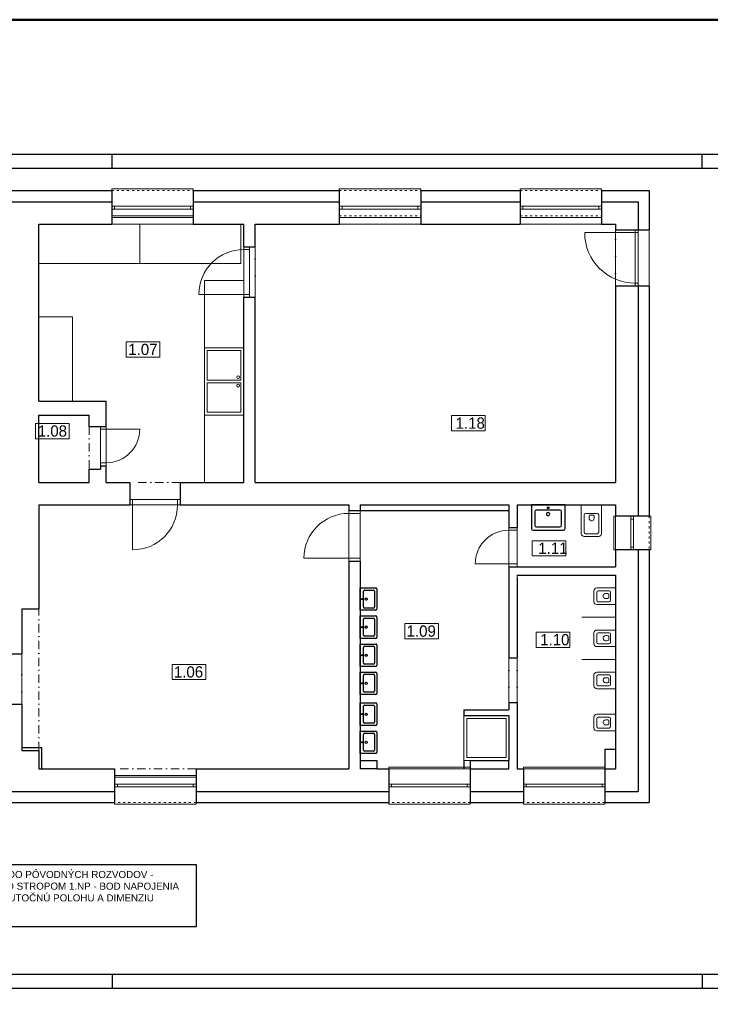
# Model space of a CAD drawing. Header units: millimetres. Extents: x 49721 to 99817, y 15126 to 82527.
# Tile 17 of 25: x 72457 to 84753, y 64992 to 82527. Entities that reach past the tile are written whole.
import ezdxf

# ---------------------------------------------------------------- set-up
doc = ezdxf.new("R2010")
doc.units = ezdxf.units.MM
for name, pattern in [('ACAD_ISO03W100', [30, 12, -18]), ('DASH', [75, 50, -25]), ('ČERCHOVANÁ', [1, 0.5, -0.25, 0, -0.25])]:
    doc.linetypes.add(name, pattern=pattern)
doc.layers.add('- pomocna', color=232, linetype='Continuous', lineweight=0, plot=False)
for name, color, linetype, lineweight in [('- zariadenie', 30, 'Continuous', 0), ('H popisky', 8, 'Continuous', 25), ('H stavba', 82, 'Continuous', 30), ('otvor', 163, 'Continuous', 5), ('ramik', 61, 'Continuous', 25), ('Tbč stavba', 4, 'ČERCHOVANÁ', 0), ('Tč stavba', 7, 'ACAD_ISO03W100', 5)]:
    doc.layers.add(name, color=color, linetype=linetype, lineweight=lineweight)
doc.layers.add('ODVODN__POTRUBIE', color=7, linetype='Continuous')
doc.styles.add('Arial_4', font='arial.ttf', dxfattribs={"height": 150})
doc.styles.add('MtXpl_TechnicLite', font='txt')

# ---------------------------------------------------------------- blocks, each defined once
blk = doc.blocks.new('*U143')
at = {"layer": 'ramik'}
for p, q in [((-420, 292), (-420, 297)), ((-210, 292), (-210, 297)), ((-420, 5), (-420, 0)), ((-210, 5), (-210, 0))]:
    blk.add_line(p, q, dxfattribs=at)
for points in [[(-840, 0), (0, 0), (0, 297), (-840, 297)], [(-835, 5), (-5, 5), (-5, 292), (-835, 292)]]:
    blk.add_lwpolyline(points, close=True, dxfattribs=at)
blk = doc.blocks.new('1np-novypodklad')
at = {"layer": '- pomocna', "color": 8}
for p, q in [((25062, 55735), (23612, 55735)), ((23612, 55735), (23612, 55585)), ((25062, 55585), (25062, 55735)), ((23612, 55585), (22312, 55585)), ((22312, 55585), (22312, 52435)), ((25962, 55585), (25062, 55585)), ((25962, 50985), (25962, 55585)), ((26162, 55585), (32582, 55585)), ((26162, 50985), (26162, 55585)), ((32582, 55585), (32582, 50985)), ((22312, 52435), (23512, 52435)), ((23512, 52435), (23512, 50985)), ((23212, 52185), (22312, 52185)), ((22312, 52185), (22312, 50985)), ((23212, 51985), (23212, 52185)), ((23412, 51985), (23212, 51985)), ((23412, 51225), (23412, 51985)), ((23212, 50985), (23212, 51225)), ((23212, 51225), (23412, 51225)), ((22312, 50985), (23212, 50985)), ((23512, 50985), (23932, 50985)), ((23932, 50985), (23932, 50685)), ((24832, 50685), (24832, 50985)), ((24832, 50985), (25962, 50985)), ((32582, 50985), (26162, 50985)), ((23932, 50685), (24832, 50685)), ((22312, 50585), (22312, 48735)), ((27832, 50585), (22312, 50585)), ((27832, 45885), (27832, 50585)), ((30682, 50585), (28032, 50585)), ((28032, 50585), (28032, 46035)), ((30682, 46935), (30682, 50585)), ((30832, 49485), (30832, 50585)), ((30832, 50585), (32582, 50585)), ((32582, 50585), (32582, 49485)), ((32582, 49485), (30832, 49485)), ((32582, 49335), (30832, 49335)), ((30832, 49335), (30832, 45885)), ((32582, 45885), (32582, 49335)), ((22312, 48735), (22012, 48735)), ((22012, 48735), (22012, 46265)), ((29882, 46835), (29882, 46935)), ((29882, 46935), (30682, 46935)), ((30682, 46835), (29882, 46835)), ((30682, 46035), (30682, 46835)), ((22012, 46265), (22362, 46265)), ((22362, 46265), (22362, 45885)), ((28032, 46035), (28332, 46035)), ((28332, 46035), (28332, 45885)), ((29992, 45885), (29992, 46035)), ((29992, 46035), (30682, 46035)), ((22362, 45885), (23662, 45885)), ((23662, 45885), (23662, 45735)), ((25112, 45735), (25112, 45885)), ((25112, 45885), (27832, 45885)), ((28332, 45885), (29992, 45885)), ((30832, 45885), (32582, 45885)), ((23662, 45735), (25112, 45735))]:
    blk.add_line(p, q, dxfattribs=at)
at = {"layer": '- zariadenie', "color": 8, "linetype": 'Continuous'}
for p, q in [((24112, 55585), (22312, 55585)), ((22312, 55585), (22312, 54885)), ((24112, 54885), (24112, 55585)), ((25912, 55585), (24112, 55585)), ((24112, 55585), (24112, 54885)), ((25912, 54885), (25912, 55585)), ((22312, 54885), (24112, 54885)), ((24112, 54885), (25912, 54885)), ((25262, 54585), (25262, 53385)), ((25962, 54585), (25262, 54585)), ((25962, 53385), (25962, 54585)), ((22312, 53935), (22312, 52435)), ((22912, 53935), (22312, 53935)), ((22912, 52435), (22912, 53935)), ((25262, 53385), (25962, 53385)), ((25962, 53385), (25262, 53385)), ((25262, 53385), (25262, 52185)), ((25312, 52810), (25312, 53335)), ((25312, 53335), (25912, 53335)), ((25912, 53335), (25912, 52810)), ((25962, 52185), (25962, 53385)), ((25912, 52810), (25312, 52810)), ((25912, 52760), (25312, 52760)), ((25312, 52760), (25312, 52235)), ((25912, 52235), (25912, 52760)), ((22312, 52435), (22912, 52435)), ((25962, 52185), (25261, 52185)), ((25261, 52185), (25261, 50985)), ((25262, 52185), (25962, 52185)), ((25312, 52235), (25912, 52235)), ((25962, 50985), (25962, 52185)), ((25261, 50985), (25962, 50985))]:
    blk.add_line(p, q, dxfattribs=at)
at = {"layer": '- zariadenie', "color": 8}
for p, q in [((31972, 50074), (31972, 50585)), ((31972, 50585), (32332, 50585)), ((32332, 50585), (32332, 50074)), ((32022, 50099), (32022, 50410)), ((32257, 50435), (32047, 50435)), ((32156, 50406), (32117, 50406)), ((32156, 50406), (32194, 50406)), ((32282, 50410), (32282, 50099)), ((32282, 50024), (32022, 50024)), ((32257, 50074), (32047, 50074)), ((32582, 49107), (32247, 49107)), ((32582, 48812), (32582, 49107)), ((32197, 49057), (32197, 48862)), ((32247, 49032), (32247, 48887)), ((32467, 49057), (32272, 49057)), ((32463, 48963), (32463, 49002)), ((32463, 48963), (32463, 48924)), ((32492, 49032), (32492, 48887)), ((32247, 48812), (32582, 48812)), ((32272, 48862), (32467, 48862)), ((32582, 48585), (31982, 48585)), ((32197, 48307), (32197, 48112)), ((32582, 48357), (32247, 48357)), ((32247, 48282), (32247, 48137)), ((32467, 48307), (32272, 48307)), ((32463, 48213), (32463, 48252)), ((32492, 48282), (32492, 48137)), ((32582, 48062), (32582, 48357)), ((32247, 48062), (32582, 48062)), ((32272, 48112), (32467, 48112)), ((32463, 48213), (32463, 48174)), ((32582, 47835), (31982, 47835)), ((32197, 47557), (32197, 47362)), ((32582, 47607), (32247, 47607)), ((32247, 47532), (32247, 47387)), ((32467, 47557), (32272, 47557)), ((32492, 47532), (32492, 47387)), ((32582, 47312), (32582, 47607)), ((32272, 47362), (32467, 47362)), ((32463, 47463), (32463, 47502)), ((32463, 47463), (32463, 47424)), ((32247, 47312), (32582, 47312)), ((29882, 46035), (29882, 46835)), ((29882, 46835), (30682, 46835)), ((30682, 46835), (30682, 46035)), ((32582, 46857), (32247, 46857)), ((32582, 46562), (32582, 46857)), ((29932, 46085), (29932, 46785)), ((29932, 46785), (30632, 46785)), ((30632, 46785), (30632, 46085)), ((32197, 46807), (32197, 46612)), ((32247, 46782), (32247, 46637)), ((32467, 46807), (32272, 46807)), ((32463, 46713), (32463, 46752)), ((32463, 46713), (32463, 46674)), ((32492, 46782), (32492, 46637)), ((32247, 46562), (32582, 46562)), ((32272, 46612), (32467, 46612)), ((30682, 46035), (29882, 46035)), ((30632, 46085), (29932, 46085))]:
    blk.add_line(p, q, dxfattribs=at)
at = {"layer": '- zariadenie', "color": 8, "linetype": 'Continuous'}
for centre in [(25862, 52860), (25862, 52710)]:
    blk.add_circle(centre, 25, dxfattribs=at)
at = {"layer": '- zariadenie', "color": 8}
for centre, radius, start, end in [((32047, 50410), 25, 90, 180), ((32235, 50363), 126, 160.245, 195.3461), ((32152, 50346), 41.5, 203.5039, 275.7802), ((32159, 50346), 41.5, 264.2198, 336.4961), ((32076, 50363), 126, 344.654, 19.755), ((32257, 50410), 25, 0, 90), ((32022, 50074), 50, 180, 270), ((32047, 50099), 25, 180, 270), ((32257, 50099), 25, 270, 0), ((32282, 50074), 50, 270, 0), ((32247, 49057), 50, 90, 180), ((32272, 49032), 25, 90, 180), ((32404, 48967), 41.5, 113.5039, 185.7802), ((32404, 48960), 41.5, 174.2198, 246.4961), ((32421, 48883), 126, 70.245, 105.346), ((32421, 49043), 126, 254.6539, 289.755), ((32467, 49032), 25, 0, 90), ((32247, 48862), 50, 180, 270), ((32272, 48887), 25, 180, 270), ((32467, 48887), 25, 270, 0), ((32247, 48307), 50, 90, 180), ((32272, 48282), 25, 90, 180), ((32404, 48217), 41.5, 113.5039, 185.7802), ((32421, 48133), 126, 70.245, 105.346), ((32467, 48282), 25, 0, 90), ((32247, 48112), 50, 180, 270), ((32272, 48137), 25, 180, 270), ((32404, 48210), 41.5, 174.2198, 246.4961), ((32421, 48293), 126, 254.6539, 289.755), ((32467, 48137), 25, 270, 0), ((32247, 47557), 50, 90, 180), ((32272, 47532), 25, 90, 180), ((32467, 47532), 25, 0, 90), ((32247, 47362), 50, 180, 270), ((32272, 47387), 25, 180, 270), ((32404, 47467), 41.5, 113.5039, 185.7802), ((32404, 47460), 41.5, 174.2198, 246.4961), ((32421, 47383), 126, 70.245, 105.346), ((32421, 47543), 126, 254.6539, 289.755), ((32467, 47387), 25, 270, 0), ((32247, 46807), 50, 90, 180), ((32272, 46782), 25, 90, 180), ((32404, 46717), 41.5, 113.5039, 185.7802), ((32404, 46710), 41.5, 174.2198, 246.4961), ((32421, 46633), 126, 70.245, 105.346), ((32421, 46793), 126, 254.6539, 289.755), ((32467, 46782), 25, 0, 90), ((32247, 46612), 50, 180, 270), ((32272, 46637), 25, 180, 270), ((32467, 46637), 25, 270, 0)]:
    blk.add_arc(centre, radius, start, end, dxfattribs=at)
at = {"color": 8, "linetype": 'Continuous'}
for p, q in [((20982, 55985), (23612, 55985)), ((25062, 55985), (27662, 55985)), ((29112, 55985), (30882, 55985)), ((32332, 55985), (32982, 55985)), ((32982, 54485), (32982, 50385)), ((32982, 49785), (32982, 45485)), ((22012, 46265), (22362, 46265)), ((22362, 46265), (22362, 45885)), ((29992, 45885), (30682, 45885)), ((32392, 45885), (32582, 45885)), ((21232, 45485), (23662, 45485)), ((25112, 45485), (28542, 45485)), ((29992, 45485), (30942, 45485)), ((32392, 45485), (32982, 45485))]:
    blk.add_line(p, q, dxfattribs=at)
at = {"color": 8}
for p, q in [((32982, 55985), (32982, 55485)), ((31682, 50585), (31082, 50585)), ((31082, 50585), (31082, 50165)), ((31682, 50165), (31682, 50585)), ((28032, 50485), (30682, 50485)), ((31142, 50465), (31142, 50225)), ((31592, 50495), (31172, 50495)), ((31622, 50225), (31622, 50465)), ((31172, 50195), (31592, 50195)), ((31112, 50135), (31652, 50135)), ((28032, 48709), (28032, 49109)), ((28032, 49109), (28312, 49109)), ((28092, 48769), (28092, 49049)), ((28112, 49069), (28272, 49069)), ((28292, 49049), (28292, 48769)), ((28332, 49089), (28332, 48729)), ((28272, 48749), (28112, 48749)), ((28312, 48709), (28032, 48709)), ((28032, 48209), (28032, 48609)), ((28032, 48609), (28312, 48609)), ((28332, 48589), (28332, 48229)), ((28092, 48269), (28092, 48549)), ((28112, 48569), (28272, 48569)), ((28292, 48549), (28292, 48269)), ((28272, 48249), (28112, 48249)), ((28312, 48209), (28032, 48209)), ((28032, 47709), (28032, 48109)), ((28032, 48109), (28312, 48109)), ((28092, 47769), (28092, 48049)), ((28112, 48069), (28272, 48069)), ((28292, 48049), (28292, 47769)), ((28332, 48089), (28332, 47729)), ((28312, 47709), (28032, 47709)), ((28272, 47749), (28112, 47749)), ((28032, 47209), (28032, 47609)), ((28032, 47609), (28312, 47609)), ((28092, 47269), (28092, 47549)), ((28112, 47569), (28272, 47569)), ((28292, 47549), (28292, 47269)), ((28332, 47589), (28332, 47229)), ((28312, 47209), (28032, 47209)), ((28272, 47249), (28112, 47249)), ((28032, 46659), (28032, 47059)), ((28032, 47059), (28312, 47059)), ((28092, 46719), (28092, 46999)), ((28112, 47019), (28272, 47019)), ((28292, 46999), (28292, 46719)), ((28332, 47039), (28332, 46679)), ((28312, 46659), (28032, 46659)), ((28272, 46699), (28112, 46699)), ((28032, 46159), (28032, 46559)), ((28032, 46559), (28312, 46559)), ((28092, 46219), (28092, 46499)), ((28112, 46519), (28272, 46519)), ((28292, 46499), (28292, 46219)), ((28332, 46539), (28332, 46179)), ((28312, 46159), (28032, 46159)), ((28272, 46199), (28112, 46199)), ((32582, 46235), (32582, 45885)), ((28032, 46035), (28032, 45885)), ((29882, 46035), (29882, 45885)), ((30682, 45885), (30682, 46035)), ((28332, 45885), (28032, 45885))]:
    blk.add_line(p, q, dxfattribs=at)
for centre, radius in [((31382, 50535), 15), ((28066, 48909), 10), ((28066, 48409), 10), ((28066, 47909), 10), ((28066, 47409), 10), ((28066, 46859), 10), ((28066, 46359), 10)]:
    blk.add_circle(centre, radius, dxfattribs=at)
for centre, radius, start, end in [((31172, 50465), 30, 90, 180), ((31592, 50465), 30, 360, 90), ((31112, 50165), 30, 180, 270), ((31172, 50225), 30, 180, 270), ((31592, 50225), 30, 270, 360), ((31652, 50165), 30, 270, 360), ((28312, 49089), 20, 0, 90), ((28112, 49049), 20, 90, 180), ((28272, 49049), 20, 0, 90), ((28112, 48769), 20, 180, 270), ((28272, 48769), 20, 270, 0), ((28312, 48729), 20, 270, 0), ((28312, 48589), 20, 0, 90), ((28112, 48549), 20, 90, 180), ((28272, 48549), 20, 0, 90), ((28112, 48269), 20, 180, 270), ((28272, 48269), 20, 270, 0), ((28312, 48229), 20, 270, 0), ((28112, 48049), 20, 90, 180), ((28272, 48049), 20, 0, 90), ((28312, 48089), 20, 0, 90), ((28112, 47769), 20, 180, 270), ((28272, 47769), 20, 270, 0), ((28312, 47729), 20, 270, 0), ((28112, 47549), 20, 90, 180), ((28272, 47549), 20, 0, 90), ((28312, 47589), 20, 0, 90), ((28112, 47269), 20, 180, 270), ((28272, 47269), 20, 270, 0), ((28312, 47229), 20, 270, 0), ((28112, 46999), 20, 90, 180), ((28272, 46999), 20, 0, 90), ((28312, 47039), 20, 0, 90), ((28112, 46719), 20, 180, 270), ((28272, 46719), 20, 270, 0), ((28312, 46679), 20, 270, 0), ((28112, 46499), 20, 90, 180), ((28272, 46499), 20, 0, 90), ((28312, 46539), 20, 0, 90), ((28112, 46219), 20, 180, 270), ((28272, 46219), 20, 270, 0), ((28312, 46179), 20, 270, 0)]:
    blk.add_arc(centre, radius, start, end, dxfattribs=at)
for start_param, end_param in [(4.457203, 7.598795), (1.31561, 4.457203)]:
    blk.add_ellipse((31381, 50422), major_axis=(-29, -7.6), ratio=1, start_param=start_param, end_param=end_param, dxfattribs=at)
at = {"color": 8, "extrusion": (0, 0, -1)}
for centre, start_param, end_param in [((28141, 48910), 4.457203, 7.598795), ((28141, 48910), 1.31561, 4.457203), ((28141, 48410), 4.457203, 7.598795), ((28141, 48410), 1.31561, 4.457203), ((28141, 47910), 4.457203, 7.598795), ((28141, 47910), 1.31561, 4.457203), ((28141, 47410), 4.457203, 7.598795), ((28141, 47410), 1.31561, 4.457203), ((28141, 46860), 4.457203, 7.598795), ((28141, 46860), 1.31561, 4.457203), ((28141, 46360), 4.457203, 7.598795), ((28141, 46360), 1.31561, 4.457203)]:
    blk.add_ellipse(centre, major_axis=(5, 19.4), ratio=1, start_param=start_param, end_param=end_param, dxfattribs=at)
at = {"layer": 'H popisky', "color": 8, "lineweight": 0}
for p, q in [((23867, 53489), (24467, 53489)), ((23867, 53489), (23867, 53219)), ((24467, 53489), (24467, 53219)), ((23867, 53219), (24467, 53219)), ((29661, 52178), (30261, 52178)), ((29661, 52178), (29661, 51907)), ((30261, 52178), (30261, 51907)), ((22256, 52035), (22856, 52035)), ((22256, 52035), (22256, 51765)), ((22856, 52035), (22856, 51765)), ((29661, 51907), (30261, 51907)), ((22256, 51765), (22856, 51765)), ((31094, 49948), (31694, 49948)), ((31094, 49948), (31094, 49677)), ((31694, 49948), (31694, 49677)), ((31094, 49677), (31694, 49677)), ((28830, 48473), (29430, 48473)), ((28830, 48473), (28830, 48202)), ((29430, 48473), (29430, 48202)), ((31170, 48319), (31770, 48319)), ((31170, 48319), (31170, 48049)), ((31770, 48319), (31770, 48049)), ((28830, 48202), (29430, 48202)), ((31170, 48049), (31770, 48049)), ((24688, 47746), (25288, 47746)), ((24688, 47746), (24688, 47475)), ((25288, 47746), (25288, 47475)), ((24688, 47475), (25288, 47475))]:
    blk.add_line(p, q, dxfattribs=at)
at = {"layer": 'H stavba', "color": 8}
for p, q in [((20982, 56185), (23612, 56185)), ((23612, 56185), (23612, 55585)), ((25062, 56185), (27662, 56185)), ((25062, 56185), (25062, 55585)), ((27662, 56185), (27662, 55585)), ((29112, 56185), (30882, 56185)), ((29112, 56185), (29112, 55585)), ((30882, 56185), (30882, 55585)), ((32332, 56185), (33182, 56185)), ((32332, 56185), (32332, 55585)), ((33182, 56185), (33182, 55485)), ((22312, 55585), (23612, 55585)), ((22312, 52435), (22312, 55585)), ((25062, 55585), (25962, 55585)), ((25962, 55185), (25962, 55585)), ((26162, 55585), (27662, 55585)), ((26162, 55185), (26162, 55585)), ((29112, 55585), (30882, 55585)), ((32332, 55585), (32582, 55585)), ((32582, 55585), (32582, 55485)), ((32582, 55485), (33182, 55485)), ((25962, 55185), (26162, 55185)), ((32582, 54485), (33182, 54485)), ((32582, 54485), (32582, 50985)), ((33182, 54485), (33182, 50385)), ((25962, 54285), (26162, 54285)), ((25962, 50985), (25962, 54285)), ((26162, 50985), (26162, 54285)), ((22312, 52435), (23512, 52435)), ((23512, 51985), (23512, 52435)), ((22312, 52185), (23212, 52185)), ((22312, 50985), (22312, 52185)), ((23212, 51985), (23212, 52185)), ((23212, 51985), (23512, 51985)), ((23212, 51225), (23412, 51225)), ((23212, 50985), (23212, 51225)), ((23412, 51285), (23512, 51285)), ((23412, 51285), (23412, 51225)), ((23512, 50985), (23512, 51285)), ((22312, 50985), (23212, 50985)), ((23512, 50985), (23932, 50985)), ((23932, 50985), (23932, 50585)), ((24832, 50985), (25962, 50985)), ((24832, 50985), (24832, 50585)), ((26162, 50985), (32582, 50985)), ((22312, 50585), (23932, 50585)), ((22312, 50585), (22312, 48735)), ((24832, 50585), (27832, 50585)), ((27832, 50585), (27832, 50485)), ((28032, 50585), (30682, 50585)), ((28032, 50585), (28032, 50485)), ((30682, 50585), (30682, 50185)), ((30832, 50585), (32582, 50585)), ((30832, 50585), (30832, 50185)), ((32582, 50585), (32582, 50385)), ((27832, 50485), (28032, 50485)), ((33182, 50385), (32582, 50385)), ((30682, 50185), (30832, 50185)), ((33182, 49785), (32582, 49785)), ((32582, 49785), (32582, 49485)), ((33182, 49785), (33182, 45285)), ((27832, 49585), (28032, 49585)), ((27832, 49585), (27832, 45885)), ((28032, 49585), (28032, 46035)), ((30682, 49485), (32582, 49485)), ((30682, 49485), (30682, 47865)), ((30832, 49335), (32582, 49335)), ((30832, 49285), (30832, 47865)), ((32582, 49335), (32582, 46235)), ((22012, 48735), (22312, 48735)), ((22012, 48735), (22012, 47935)), ((21832, 47935), (22012, 47935)), ((30682, 47865), (30832, 47865)), ((21832, 47035), (22012, 47035)), ((22012, 47035), (22012, 46215)), ((30682, 47065), (30682, 46935)), ((30682, 47065), (30832, 47065)), ((30832, 47065), (30832, 45885)), ((29882, 46935), (29882, 46835)), ((29882, 46935), (30682, 46935)), ((29882, 46835), (30682, 46835)), ((30682, 46835), (30682, 46035)), ((22012, 46215), (22312, 46215)), ((22312, 46215), (22312, 45885)), ((32392, 46235), (32582, 46235)), ((32392, 46235), (32392, 45285)), ((28032, 46035), (28332, 46035)), ((28332, 46035), (28332, 45885)), ((29992, 46035), (29992, 45285)), ((29992, 46035), (30682, 46035)), ((22312, 45885), (23662, 45885)), ((23662, 45885), (23662, 45285)), ((25112, 45885), (27832, 45885)), ((25112, 45885), (25112, 45285)), ((28332, 45885), (28542, 45885)), ((28542, 45885), (28542, 45285)), ((30832, 45885), (30942, 45885)), ((30942, 45885), (30942, 45285)), ((21232, 45285), (23662, 45285)), ((25112, 45285), (28542, 45285)), ((29992, 45285), (30942, 45285)), ((32392, 45285), (33182, 45285))]:
    blk.add_line(p, q, dxfattribs=at)
at = {"layer": 'otvor', "color": 8}
for p, q in [((23612, 56185), (23612, 56215)), ((23612, 56215), (25062, 56215)), ((25062, 56215), (25062, 56185)), ((27662, 56185), (27662, 56215)), ((27662, 56215), (29112, 56215)), ((29112, 56215), (29112, 56185)), ((30882, 56185), (30882, 56215)), ((30882, 56215), (32332, 56215)), ((32332, 56215), (32332, 56185)), ((25062, 55905), (23612, 55905)), ((25062, 55855), (23612, 55855)), ((23662, 55905), (23662, 55855)), ((25012, 55905), (25012, 55855)), ((29112, 55905), (27662, 55905)), ((29112, 55855), (27662, 55855)), ((27712, 55905), (27712, 55855)), ((29062, 55905), (29062, 55855)), ((32332, 55905), (30882, 55905)), ((32332, 55855), (30882, 55855)), ((30932, 55905), (30932, 55855)), ((32282, 55905), (32282, 55855)), ((23612, 55705), (25062, 55705)), ((27662, 55705), (29112, 55705)), ((30882, 55705), (32332, 55705)), ((32032, 55435), (32982, 55435)), ((32932, 54485), (32932, 55485)), ((32982, 54485), (32982, 55485)), ((33182, 55485), (33182, 54485)), ((25962, 55185), (25962, 54285)), ((25962, 55135), (26062, 55135)), ((26062, 55185), (26062, 54285)), ((32932, 54535), (32982, 54535)), ((25162, 54335), (26062, 54335)), ((23412, 51285), (23412, 51985)), ((23412, 51935), (24110, 51935)), ((23512, 51285), (23512, 51985)), ((23412, 51335), (23512, 51335)), ((24832, 50685), (23932, 50685)), ((23982, 50685), (23982, 49785)), ((24782, 50685), (24782, 50585)), ((24832, 50585), (23932, 50585)), ((27832, 50485), (27832, 49585)), ((27832, 50435), (28032, 50435)), ((28032, 50485), (28032, 49585)), ((32582, 50385), (32552, 50385)), ((32552, 50385), (32552, 49785)), ((32852, 49785), (32852, 50385)), ((32902, 50335), (32852, 50335)), ((32902, 49785), (32902, 50385)), ((33182, 50385), (33212, 50385)), ((33212, 50385), (33212, 49785)), ((30682, 50185), (30682, 49485)), ((30832, 50185), (30832, 49485)), ((30682, 50135), (30832, 50135)), ((32902, 49835), (32852, 49835)), ((27032, 49635), (28032, 49635)), ((32552, 49785), (32582, 49785)), ((33212, 49785), (33182, 49785)), ((30082, 49535), (30832, 49535)), ((29992, 45915), (28542, 45915)), ((28542, 45915), (28542, 45885)), ((29992, 45885), (29992, 45915)), ((32392, 45915), (30942, 45915)), ((30942, 45915), (30942, 45885)), ((32392, 45885), (32392, 45915)), ((25112, 45765), (23662, 45765)), ((23662, 45615), (25112, 45615)), ((23712, 45565), (23712, 45615)), ((25062, 45565), (25062, 45615)), ((28542, 45615), (29992, 45615)), ((28592, 45565), (28592, 45615)), ((29942, 45565), (29942, 45615)), ((30942, 45615), (32392, 45615)), ((30992, 45565), (30992, 45615)), ((32342, 45565), (32342, 45615)), ((23662, 45565), (25112, 45565)), ((28542, 45565), (29992, 45565)), ((30942, 45565), (32392, 45565)), ((23662, 45255), (23662, 45285)), ((25112, 45255), (23662, 45255)), ((25112, 45285), (25112, 45255)), ((28542, 45255), (28542, 45285)), ((29992, 45255), (28542, 45255)), ((29992, 45285), (29992, 45255)), ((30942, 45255), (30942, 45285)), ((32392, 45255), (30942, 45255)), ((32392, 45285), (32392, 45255))]:
    blk.add_line(p, q, dxfattribs=at)
for centre, radius, start, end in [((32932, 55435), 900, 180, 270), ((25962, 54335), 800, 90, 180), ((23512, 51935), 598, 270, 0), ((23982, 50585), 800, 270, 0), ((27832, 49635), 800, 90, 180), ((30682, 49535), 600, 90, 180)]:
    blk.add_arc(centre, radius, start, end, dxfattribs=at)
at = {"layer": 'Tbč stavba', "color": 8, "ltscale": 300}
for p, q in [((23612, 55585), (25062, 55585)), ((27662, 55585), (29112, 55585)), ((30882, 55585), (32332, 55585)), ((32582, 54485), (32582, 55485)), ((26162, 55185), (26162, 54285)), ((23212, 51985), (23212, 51225)), ((24832, 50985), (23932, 50985)), ((22312, 46215), (22312, 48735)), ((22012, 47035), (22012, 47935)), ((30682, 47865), (30682, 47065)), ((30832, 47865), (30832, 47065)), ((25112, 45885), (23662, 45885))]:
    blk.add_line(p, q, dxfattribs=at)
at = {"layer": 'Tč stavba', "color": 8, "ltscale": 3}
for p, q in [((23612, 56185), (25062, 56185)), ((27662, 56185), (29112, 56185)), ((30882, 56185), (32332, 56185)), ((23612, 55735), (25062, 55735)), ((27662, 55735), (29112, 55735)), ((30882, 55735), (32332, 55735)), ((32582, 50385), (32582, 49785)), ((33182, 50385), (33182, 49785)), ((29992, 45885), (28542, 45885)), ((32392, 45885), (30942, 45885)), ((25112, 45735), (23662, 45735)), ((25112, 45285), (23662, 45285)), ((29992, 45285), (28542, 45285)), ((32392, 45285), (30942, 45285))]:
    blk.add_line(p, q, dxfattribs=at)
at = {"layer": 'H popisky', "color": 8, "style": 'MtXpl_TechnicLite'}
for s, p in [('1.07', (23906, 53256)), ('1.18', (29734, 51943)), ('1.08', (22294, 51802)), ('1.11', (31206, 49714)), ('1.09', (28861, 48239)), ('1.10', (31240, 48086)), ('1.06', (24718, 47512))]:
    blk.add_text(s, height=200, rotation=360, dxfattribs=at).set_placement(p)

msp = doc.modelspace()

# ---------------------------------------------------------------- linework, layer by layer
at = {"color": 240, "lineweight": 50}
msp.add_lwpolyline([(49721.4, 82527.4), (99817.4, 82527.4), (99817.4, 15125.8), (49721.4, 15125.8)], close=True, dxfattribs=at)
msp.add_lwpolyline([(75597.7, 66372.1), (67742.8, 66372.1), (67742.8, 67484.3), (75597.7, 67484.3)], close=True)

# ---------------------------------------------------------------- block references
msp.add_blockref('1np-novypodklad', (50484.5, 23299.8))
at = {"layer": 'ramik', "xscale": 49.99999999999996, "yscale": 49.99999999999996, "zscale": 49.99999999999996}
msp.add_blockref('*U143', (95105.3, 65278.5), dxfattribs=at)

# ---------------------------------------------------------------- texts
at = {"layer": 'ODVODN__POTRUBIE', "color": 172, "linetype": 'DASH', "lineweight": 50, "insert": (67948.7, 67366.6, 0), "char_height": 125, "width": 7535.59, "attachment_point": 1, "style": 'Arial_4'}
msp.add_mtext('\\A1;{\\C256;NAVRHOVANÉ ROZVODY VYKUROVANIA DOPOJIŤ DO PÔVODNÝCH ROZVODOV - PÔVODNÉ ROZVODY VYKUROVANIA ODREZAŤ POD STROPOM 1.NP - BOD NAPOJENIA NAVRHOVANÝCH ROZVODOV (POZRI DETAIL 1) SKUTOČNÚ POLOHU A DIMENZIU PÔVODNÝCH ROZVODOV OVERIŤ PRI REALIZÁCII}', dxfattribs=at)

doc.saveas('drawing.dxf')
